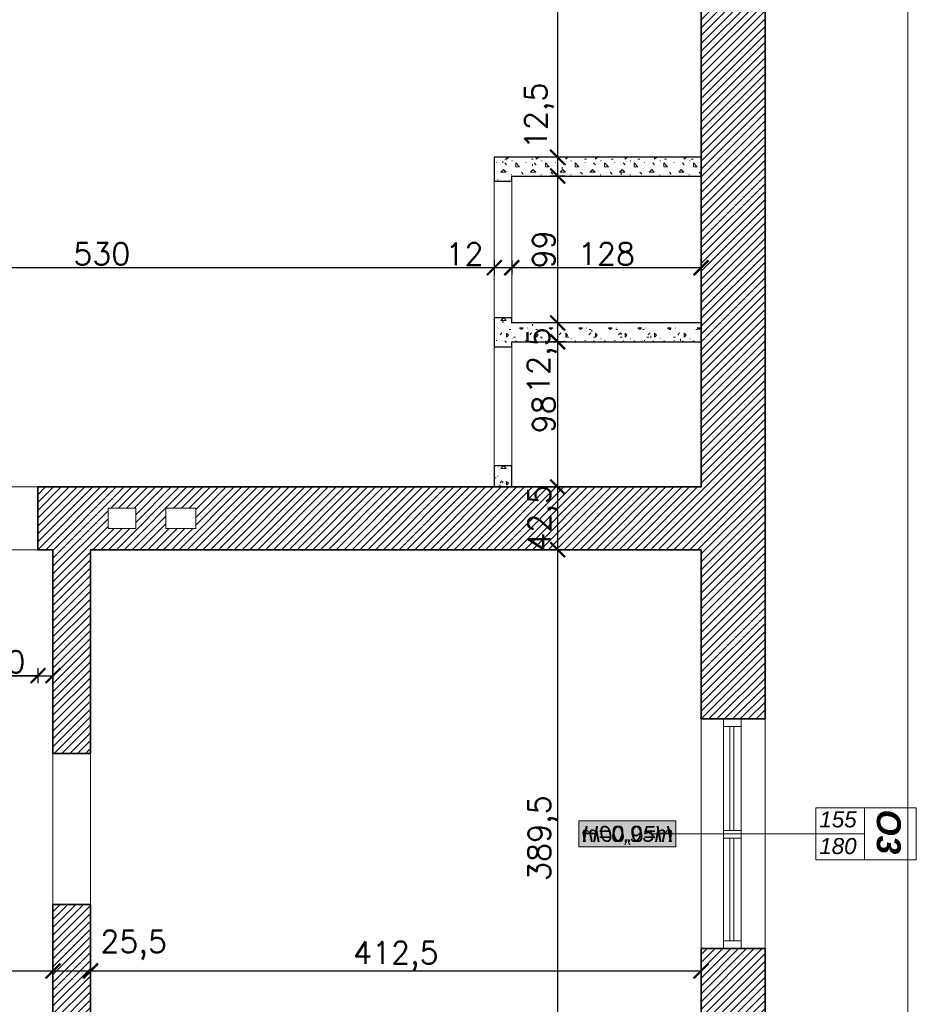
# Model space of a CAD drawing. Header units: millimetres. Extents: x -587 to 358276, y -26688 to 221215.
# Tile 251 of 256: x 16245 to 16850, y 10514 to 11179. Entities that reach past the tile are written whole.
import ezdxf
from ezdxf.lldxf.tags import DXFTag

# ---------------------------------------------------------------- set-up
doc = ezdxf.new("R2010")
doc.units = ezdxf.units.MM
doc.header["$MEASUREMENT"] = 0
for name, color, linetype, lineweight in [('A_istniejące ściany', 7, 'Continuous', 35), ('A_l.przerywana', 250, 'ICAD_ISO03W100', 9), ('A_opisy', 166, 'Continuous', 15), ('k_wyburzenia widoczne', 252, 'PNEUMATIC2', 30), ('l.przerywana', 104, 'ICAD_ISO03W100', 5), ('l.wypełnien', 253, 'Continuous', 5), ('Nowe_820-G Rysunki Obrazki_Nr_pióra__1', 7, 'Continuous', 13), ('Nowe_820-G Rysunki Obrazki_Nr_pióra__23', 7, 'Continuous', 15), ('wymiarowanie', 176, 'Continuous', 9)]:
    doc.layers.add(name, color=color, linetype=linetype, lineweight=lineweight)
doc.styles.add('ARIALL', font='GOTHIC.TTF', dxfattribs={"height": 40})
doc.styles.add('styl2', font='simplex.shx')
tags = doc.linetypes.add('ICAD_ISO03W100', pattern=[30, 12, -18]).pattern_tags.tags
tags[6:7] = [DXFTag(74, 4), DXFTag(75, 0), DXFTag(340, '0'), DXFTag(46, 1.0), DXFTag(50, 0.0), DXFTag(44, 0.0), DXFTag(45, 0.0)]
tags[4:5] = [DXFTag(74, 4), DXFTag(75, 0), DXFTag(340, '0'), DXFTag(46, 1.0), DXFTag(50, 0.0), DXFTag(44, 0.0), DXFTag(45, 0.0)]
doc.linetypes.add('PNEUMATIC2', pattern='A,0.5,-0.25,["//",Standard,S=0.2,R=0,X=-0.1,Y=-0.1],-0.25', length=1)
doc.dimstyles.new('Kopia I_1.100', dxfattribs={"dimtxt": 15, "dimasz": 10, "dimexe": 5, "dimexo": 1, "dimgap": 1.5, "dimtad": 1, "dimdec": 1, "dimrnd": 0.5, "dimtxsty": 'styl2', "dimblk": 'ARCHTICK', "dimcen": 5, "dimadec": 0, "dimazin": 0, "dimtfac": 1, "dimtdec": 1, "dimtmove": 0, "dimatfit": 3, "dimldrblk": 'ARCHTICK', "dimfxl": 10, "dimfxlon": 1, "dimarcsym": 0})

# ---------------------------------------------------------------- blocks, each defined once
blk = doc.blocks.new('_ArchTick')
at = {"color": 0, "linetype": 'ByBlock', "const_width": 0.15}
blk.add_lwpolyline([(-0.5, -0.5), (0.5, 0.5)], dxfattribs=at)
blk = doc.blocks.new('*D4189')
at = {"layer": 'Defpoints', "color": 0}
for p in [(14932.23, 10596.21), (16267.42, 10581.82), (16267.42, 10536.99)]:
    blk.add_point(p, dxfattribs=at)
at = {"layer": 'wymiarowanie', "color": 0, "lineweight": -2}
for p, q in [((14932.23, 10541.99), (14932.23, 10531.99)), ((14932.23, 10536.99), (16267.42, 10536.99)), ((16267.42, 10541.99), (16267.42, 10531.99))]:
    blk.add_line(p, q, dxfattribs=at)
at = {"layer": 'wymiarowanie', "color": 0, "lineweight": -2, "xscale": 10, "yscale": 10, "zscale": 10, "rotation": 180}
blk.add_blockref('_ArchTick', (14932.23, 10536.99), dxfattribs=at)
at = {"layer": 'wymiarowanie', "color": 0, "lineweight": -2, "xscale": 10, "yscale": 10, "zscale": 10}
blk.add_blockref('_ArchTick', (16267.42, 10536.99), dxfattribs=at)
at = {"layer": 'wymiarowanie', "color": 0, "insert": (15599.82, 10546.37), "char_height": 15, "attachment_point": 5, "style": 'styl2'}
blk.add_mtext('1335', dxfattribs=at)
blk = doc.blocks.new('*D4190')
at = {"layer": 'Defpoints', "color": 0}
for p in [(16267.42, 10581.82), (16292.82, 10581.82), (16292.82, 10536.99)]:
    blk.add_point(p, dxfattribs=at)
at = {"layer": 'wymiarowanie', "color": 0, "lineweight": -2}
for p, q in [((16267.42, 10541.99), (16267.42, 10531.99)), ((16267.42, 10536.99), (16292.82, 10536.99)), ((16292.82, 10541.99), (16292.82, 10531.99))]:
    blk.add_line(p, q, dxfattribs=at)
at = {"layer": 'wymiarowanie', "color": 0, "lineweight": -2, "xscale": 10, "yscale": 10, "zscale": 10, "rotation": 180}
blk.add_blockref('_ArchTick', (16267.42, 10536.99), dxfattribs=at)
at = {"layer": 'wymiarowanie', "color": 0, "lineweight": -2, "xscale": 10, "yscale": 10, "zscale": 10}
blk.add_blockref('_ArchTick', (16292.82, 10536.99), dxfattribs=at)
at = {"layer": 'wymiarowanie', "color": 0, "insert": (16321.92, 10554.59), "char_height": 15, "attachment_point": 5, "style": 'styl2'}
blk.add_mtext('25,5', dxfattribs=at)
blk = doc.blocks.new('*D4191')
at = {"layer": 'Defpoints', "color": 0}
for p in [(16292.82, 10581.82), (16705.15, 10552.19), (16705.15, 10536.99)]:
    blk.add_point(p, dxfattribs=at)
at = {"layer": 'wymiarowanie', "color": 0, "lineweight": -2}
for p, q in [((16292.82, 10541.99), (16292.82, 10531.99)), ((16292.82, 10536.99), (16705.15, 10536.99)), ((16705.15, 10541.99), (16705.15, 10531.99))]:
    blk.add_line(p, q, dxfattribs=at)
at = {"layer": 'wymiarowanie', "color": 0, "lineweight": -2, "xscale": 10, "yscale": 10, "zscale": 10, "rotation": 180}
blk.add_blockref('_ArchTick', (16292.82, 10536.99), dxfattribs=at)
at = {"layer": 'wymiarowanie', "color": 0, "lineweight": -2, "xscale": 10, "yscale": 10, "zscale": 10}
blk.add_blockref('_ArchTick', (16705.15, 10536.99), dxfattribs=at)
at = {"layer": 'wymiarowanie', "color": 0, "insert": (16498.98, 10547.06), "char_height": 15, "attachment_point": 5, "style": 'styl2'}
blk.add_mtext('412,5', dxfattribs=at)
blk = doc.blocks.new('*D4221')
at = {"layer": 'Defpoints', "color": 0}
for p in [(16057.45, 10821.43), (16257.26, 10821.43), (16257.26, 10736.36)]:
    blk.add_point(p, dxfattribs=at)
at = {"layer": 'wymiarowanie', "color": 0, "lineweight": -2}
for p, q in [((16057.45, 10741.36), (16057.45, 10731.36)), ((16057.45, 10736.36), (16257.26, 10736.36)), ((16257.26, 10741.36), (16257.26, 10731.36))]:
    blk.add_line(p, q, dxfattribs=at)
at = {"layer": 'wymiarowanie', "color": 0, "lineweight": -2, "xscale": 10, "yscale": 10, "zscale": 10, "rotation": 180}
blk.add_blockref('_ArchTick', (16057.45, 10736.36), dxfattribs=at)
at = {"layer": 'wymiarowanie', "color": 0, "lineweight": -2, "xscale": 10, "yscale": 10, "zscale": 10}
blk.add_blockref('_ArchTick', (16257.26, 10736.36), dxfattribs=at)
at = {"layer": 'wymiarowanie', "color": 0, "insert": (16157.35, 10745.74), "char_height": 15, "attachment_point": 5, "style": 'styl2'}
blk.add_mtext('200', dxfattribs=at)
blk = doc.blocks.new('*D4222')
at = {"layer": 'Defpoints', "color": 0}
for p in [(16257.26, 10821.43), (16267.42, 10777.06), (16267.42, 10736.36)]:
    blk.add_point(p, dxfattribs=at)
at = {"layer": 'wymiarowanie', "color": 0, "lineweight": -2}
for p, q in [((16257.26, 10736.36), (16224.61, 10736.36)), ((16257.26, 10741.36), (16257.26, 10731.36)), ((16257.26, 10736.36), (16267.42, 10736.36)), ((16267.42, 10741.36), (16267.42, 10731.36))]:
    blk.add_line(p, q, dxfattribs=at)
at = {"layer": 'wymiarowanie', "color": 0, "lineweight": -2, "xscale": 10, "yscale": 10, "zscale": 10, "rotation": 180}
blk.add_blockref('_ArchTick', (16257.26, 10736.36), dxfattribs=at)
at = {"layer": 'wymiarowanie', "color": 0, "lineweight": -2, "xscale": 10, "yscale": 10, "zscale": 10}
blk.add_blockref('_ArchTick', (16267.42, 10736.36), dxfattribs=at)
at = {"layer": 'wymiarowanie', "color": 0, "insert": (16235.86, 10745.74), "char_height": 15, "attachment_point": 5, "style": 'styl2'}
blk.add_mtext('10', dxfattribs=at)
blk = doc.blocks.new('*D4223')
at = {"layer": 'Defpoints', "color": 0}
for p in [(16577.3, 11024.12), (16705.15, 11023.76), (16577.3, 11011.82)]:
    blk.add_point(p, dxfattribs=at)
at = {"layer": 'wymiarowanie', "color": 0, "lineweight": -2}
for p, q in [((16577.3, 11016.82), (16577.3, 11006.82)), ((16705.15, 11016.82), (16705.15, 11006.82)), ((16705.15, 11011.82), (16577.3, 11011.82))]:
    blk.add_line(p, q, dxfattribs=at)
at = {"layer": 'wymiarowanie', "color": 0, "lineweight": -2, "xscale": 10, "yscale": 10, "zscale": 10, "rotation": 180}
blk.add_blockref('_ArchTick', (16577.3, 11011.82), dxfattribs=at)
at = {"layer": 'wymiarowanie', "color": 0, "lineweight": -2, "xscale": 10, "yscale": 10, "zscale": 10}
blk.add_blockref('_ArchTick', (16705.15, 11011.82), dxfattribs=at)
at = {"layer": 'wymiarowanie', "color": 0, "insert": (16641.22, 11021.19), "char_height": 15, "attachment_point": 5, "style": 'styl2'}
blk.add_mtext('128', dxfattribs=at)
blk = doc.blocks.new('*D4224')
at = {"layer": 'Defpoints', "color": 0}
for p in [(16565.45, 11052.2), (16577.3, 11024.12), (16565.45, 11011.82)]:
    blk.add_point(p, dxfattribs=at)
at = {"layer": 'wymiarowanie', "color": 0, "lineweight": -2}
for p, q in [((16565.45, 11016.82), (16565.45, 11006.82)), ((16577.3, 11016.82), (16577.3, 11006.82)), ((16577.3, 11011.82), (16565.45, 11011.82))]:
    blk.add_line(p, q, dxfattribs=at)
at = {"layer": 'wymiarowanie', "color": 0, "lineweight": -2, "xscale": 10, "yscale": 10, "zscale": 10, "rotation": 180}
blk.add_blockref('_ArchTick', (16565.45, 11011.82), dxfattribs=at)
at = {"layer": 'wymiarowanie', "color": 0, "lineweight": -2, "xscale": 10, "yscale": 10, "zscale": 10}
blk.add_blockref('_ArchTick', (16577.3, 11011.82), dxfattribs=at)
at = {"layer": 'wymiarowanie', "color": 0, "insert": (16545.38, 11021.01), "char_height": 15, "attachment_point": 5, "style": 'styl2'}
blk.add_mtext('12', dxfattribs=at)
blk = doc.blocks.new('*D4225')
at = {"layer": 'Defpoints', "color": 0}
for p in [(16035.43, 11076.54), (16565.45, 11052.2), (16035.43, 11011.82)]:
    blk.add_point(p, dxfattribs=at)
at = {"layer": 'wymiarowanie', "color": 0, "lineweight": -2}
for p, q in [((16035.43, 11016.82), (16035.43, 11006.82)), ((16565.45, 11016.82), (16565.45, 11006.82)), ((16565.45, 11011.82), (16035.43, 11011.82))]:
    blk.add_line(p, q, dxfattribs=at)
at = {"layer": 'wymiarowanie', "color": 0, "lineweight": -2, "xscale": 10, "yscale": 10, "zscale": 10, "rotation": 180}
blk.add_blockref('_ArchTick', (16035.43, 11011.82), dxfattribs=at)
at = {"layer": 'wymiarowanie', "color": 0, "lineweight": -2, "xscale": 10, "yscale": 10, "zscale": 10}
blk.add_blockref('_ArchTick', (16565.45, 11011.82), dxfattribs=at)
at = {"layer": 'wymiarowanie', "color": 0, "insert": (16300.44, 11021.19), "char_height": 15, "attachment_point": 5, "style": 'styl2'}
blk.add_mtext('530', dxfattribs=at)
blk = doc.blocks.new('*D4229')
at = {"layer": 'Defpoints', "color": 0}
for p in [(16657.73, 11360.75), (16608.25, 11086.42), (16657.73, 11086.42)]:
    blk.add_point(p, dxfattribs=at)
at = {"layer": 'wymiarowanie', "color": 0, "lineweight": -2}
for p, q in [((16613.25, 11360.75), (16603.25, 11360.75)), ((16608.25, 11360.75), (16608.25, 11086.42)), ((16613.25, 11086.42), (16603.25, 11086.42))]:
    blk.add_line(p, q, dxfattribs=at)
at = {"layer": 'wymiarowanie', "color": 0, "lineweight": -2, "xscale": 10, "yscale": 10, "zscale": 10}
for p, rotation in [((16608.25, 11360.75), 90), ((16608.25, 11086.42), 270)]:
    blk.add_blockref('_ArchTick', p, dxfattribs=dict(at, rotation=rotation))
at = {"layer": 'wymiarowanie', "color": 0, "insert": (16598.18, 11223.59), "char_height": 15, "attachment_point": 5, "rotation": 90, "style": 'styl2'}
blk.add_mtext('274,5', dxfattribs=at)
blk = doc.blocks.new('*D4230')
at = {"layer": 'Defpoints', "color": 0}
for p in [(16657.73, 11086.42), (16608.25, 11073.72), (16635.04, 11073.72)]:
    blk.add_point(p, dxfattribs=at)
at = {"layer": 'wymiarowanie', "color": 0, "lineweight": -2}
for p, q in [((16613.25, 11086.42), (16603.25, 11086.42)), ((16608.25, 11086.42), (16608.25, 11073.72)), ((16613.25, 11073.72), (16603.25, 11073.72))]:
    blk.add_line(p, q, dxfattribs=at)
at = {"layer": 'wymiarowanie', "color": 0, "lineweight": -2, "xscale": 10, "yscale": 10, "zscale": 10}
for p, rotation in [((16608.25, 11086.42), 90), ((16608.25, 11073.72), 270)]:
    blk.add_blockref('_ArchTick', p, dxfattribs=dict(at, rotation=rotation))
at = {"layer": 'wymiarowanie', "color": 0, "insert": (16595.79, 11114.36), "char_height": 15, "attachment_point": 5, "rotation": 90, "style": 'styl2'}
blk.add_mtext('12,5', dxfattribs=at)
blk = doc.blocks.new('*D4231')
at = {"layer": 'Defpoints', "color": 0}
for p in [(16635.04, 11073.72), (16608.25, 10974.51), (16641.22, 10974.51)]:
    blk.add_point(p, dxfattribs=at)
at = {"layer": 'wymiarowanie', "color": 0, "lineweight": -2}
for p, q in [((16613.25, 11073.72), (16603.25, 11073.72)), ((16608.25, 11073.72), (16608.25, 10974.51)), ((16613.25, 10974.51), (16603.25, 10974.51))]:
    blk.add_line(p, q, dxfattribs=at)
at = {"layer": 'wymiarowanie', "color": 0, "lineweight": -2, "xscale": 10, "yscale": 10, "zscale": 10}
for p, rotation in [((16608.25, 11073.72), 90), ((16608.25, 10974.51), 270)]:
    blk.add_blockref('_ArchTick', p, dxfattribs=dict(at, rotation=rotation))
at = {"layer": 'wymiarowanie', "color": 0, "insert": (16598.87, 11024.12), "char_height": 15, "attachment_point": 5, "rotation": 90, "style": 'styl2'}
blk.add_mtext('99', dxfattribs=at)
blk = doc.blocks.new('*D4232')
at = {"layer": 'Defpoints', "color": 0}
for p in [(16641.22, 10974.51), (16608.25, 10961.81), (16641.22, 10961.81)]:
    blk.add_point(p, dxfattribs=at)
at = {"layer": 'wymiarowanie', "color": 0, "lineweight": -2}
for p, q in [((16613.25, 10974.51), (16603.25, 10974.51)), ((16608.25, 10974.51), (16608.25, 10961.81)), ((16613.25, 10961.81), (16603.25, 10961.81))]:
    blk.add_line(p, q, dxfattribs=at)
at = {"layer": 'wymiarowanie', "color": 0, "lineweight": -2, "xscale": 10, "yscale": 10, "zscale": 10}
for p, rotation in [((16608.25, 10974.51), 90), ((16608.25, 10961.81), 270)]:
    blk.add_blockref('_ArchTick', p, dxfattribs=dict(at, rotation=rotation))
at = {"layer": 'wymiarowanie', "color": 0, "insert": (16597.65, 10949.06), "char_height": 15, "attachment_point": 5, "rotation": 90, "style": 'styl2'}
blk.add_mtext('12,5', dxfattribs=at)
blk = doc.blocks.new('*D4233')
at = {"layer": 'Defpoints', "color": 0}
for p in [(16641.22, 10961.81), (16608.25, 10863.76), (16635.3, 10863.76)]:
    blk.add_point(p, dxfattribs=at)
at = {"layer": 'wymiarowanie', "color": 0, "lineweight": -2}
for p, q in [((16613.25, 10961.81), (16603.25, 10961.81)), ((16608.25, 10961.81), (16608.25, 10863.76)), ((16613.25, 10863.76), (16603.25, 10863.76))]:
    blk.add_line(p, q, dxfattribs=at)
at = {"layer": 'wymiarowanie', "color": 0, "lineweight": -2, "xscale": 10, "yscale": 10, "zscale": 10}
for p, rotation in [((16608.25, 10961.81), 90), ((16608.25, 10863.76), 270)]:
    blk.add_blockref('_ArchTick', p, dxfattribs=dict(at, rotation=rotation))
at = {"layer": 'wymiarowanie', "color": 0, "insert": (16598.87, 10912.79), "char_height": 15, "attachment_point": 5, "rotation": 90, "style": 'styl2'}
blk.add_mtext('98', dxfattribs=at)
blk = doc.blocks.new('*D4234')
at = {"layer": 'Defpoints', "color": 0}
for p in [(16635.3, 10863.76), (16608.25, 10821.43), (16662.81, 10821.43)]:
    blk.add_point(p, dxfattribs=at)
at = {"layer": 'wymiarowanie', "color": 0, "lineweight": -2}
for p, q in [((16613.25, 10863.76), (16603.25, 10863.76)), ((16608.25, 10863.76), (16608.25, 10821.43)), ((16613.25, 10821.43), (16603.25, 10821.43))]:
    blk.add_line(p, q, dxfattribs=at)
at = {"layer": 'wymiarowanie', "color": 0, "lineweight": -2, "xscale": 10, "yscale": 10, "zscale": 10}
for p, rotation in [((16608.25, 10863.76), 90), ((16608.25, 10821.43), 270)]:
    blk.add_blockref('_ArchTick', p, dxfattribs=dict(at, rotation=rotation))
at = {"layer": 'wymiarowanie', "color": 0, "insert": (16598.18, 10842.59), "char_height": 15, "attachment_point": 5, "rotation": 90, "style": 'styl2'}
blk.add_mtext('42,5', dxfattribs=at)
blk = doc.blocks.new('*D4235')
at = {"layer": 'Defpoints', "color": 0}
for p in [(16662.81, 10821.43), (16608.25, 10431.96), (16647.57, 10431.96)]:
    blk.add_point(p, dxfattribs=at)
at = {"layer": 'wymiarowanie', "color": 0, "lineweight": -2}
for p, q in [((16613.25, 10821.43), (16603.25, 10821.43)), ((16608.25, 10821.43), (16608.25, 10431.96)), ((16613.25, 10431.96), (16603.25, 10431.96))]:
    blk.add_line(p, q, dxfattribs=at)
at = {"layer": 'wymiarowanie', "color": 0, "lineweight": -2, "xscale": 10, "yscale": 10, "zscale": 10}
for p, rotation in [((16608.25, 10821.43), 90), ((16608.25, 10431.96), 270)]:
    blk.add_blockref('_ArchTick', p, dxfattribs=dict(at, rotation=rotation))
at = {"layer": 'wymiarowanie', "color": 0, "insert": (16598.18, 10626.69), "char_height": 15, "attachment_point": 5, "rotation": 90, "style": 'styl2'}
blk.add_mtext('389,5', dxfattribs=at)

msp = doc.modelspace()

# ---------------------------------------------------------------- hatches: boundary and pattern name
at = {"layer": 'A_opisy', "ltscale": 0.3, "true_color": 0xffffff}
msp.add_hatch(color=7, dxfattribs=at).paths.add_polyline_path([(16688.05, 10638.42), (16622.59, 10638.42), (16622.59, 10620.89), (16688.05, 10620.89)])
msp.add_hatch(color=7, dxfattribs=at).paths.add_polyline_path([(16688.05, 10638.42), (16622.59, 10638.42), (16622.59, 10620.89), (16688.05, 10620.89)])
msp.add_hatch(color=7, dxfattribs=at).paths.add_polyline_path([(16688.05, 10638.42), (16622.59, 10638.42), (16622.59, 10620.89), (16688.05, 10620.89)])
msp.add_hatch(color=7, dxfattribs=at).paths.add_polyline_path([(16688.05, 10638.42), (16622.59, 10638.42), (16622.59, 10620.89), (16688.05, 10620.89)])
at = {"layer": 'k_wyburzenia widoczne', "linetype": 'Continuous', "lineweight": 5}
h = msp.add_hatch(dxfattribs=at)
h.set_pattern_fill('CONCRE', color=1, scale=20, style=0)
h.set_pattern_definition([(0, (0, 0), (20, 20), [2.5, -17.5]), (90, (0, 0), (-20, 20), [2.5, -17.5]), (135, (2.5, 0), (-20, 1e-15), [3.535534, -24.748738]), (0, (2.5, 11.25), (20, 20), [2.5, -17.5]), (45, (3.75, 10), (1e-15, 20), [1.767766, -26.516504]), (135, (3.75, 10), (-20, 1e-15), [1.767766, -26.516504]), (0, (10, 16.25), (20, 20), [3.535534, -16.464466]), (45, (10, 16.25), (1e-15, 20), [2.5, -25.784272]), (135, (13.536, 16.25), (-20, 1e-15), [2.5, -25.784272]), (90, (13.75, 5), (-20, 20), [2.5, -17.5]), (45, (13.75, 5), (1e-15, 20), [1.767766, -26.516504]), (135, (15, 6.25), (-20, 1e-15), [1.767766, -26.516504]), (0, (2.5, 5), (20, 20), [1.25, -16.75]), (0, (17.5, 10), (20, 20), [1.25, -16.75]), (90, (11.25, 12.5), (-20, 20), [1.25, -16.75]), (135, (13.75, 1.25), (-20, 1e-15), [1.767766, -26.516504]), (135, (5, 15), (-20, 1e-15), [1.767766, -26.516504]), (45, (9.375, 6.562), (1e-15, 20), [1.767766, -26.516504]), (90, (6.875, 2.5), (-20, 20), [0.3125, -19.6875]), (90, (7.812, 10.938), (-20, 20), [0.3125, -19.6875]), (90, (17.188, 14.375), (-20, 20), [0.3125, -19.6875]), (90, (17.5, 3.75), (-20, 20), [0.3125, -19.6875])])
h.paths.add_polyline_path([(16565.45, 10958.43), (16577.3, 10958.43), (16577.3, 10961.81), (16705.15, 10961.81), (16705.15, 10974.51), (16577.3, 10974.51), (16577.3, 10977.9), (16565.45, 10977.9)])
h.paths.add_polyline_path([(16565.45, 11086.42), (16565.45, 11070.33), (16577.3, 11070.33), (16577.3, 11073.72), (16705.15, 11073.72), (16705.15, 11086.42), (16577.3, 11086.42)])
h.paths.add_polyline_path([(16577.3, 10863.76), (16577.3, 10877.99), (16565.45, 10877.99), (16565.45, 10863.76)])
at = {"layer": 'l.wypełnien'}
h = msp.add_hatch(dxfattribs=at)
h.set_pattern_fill('ANSI31', color=256, scale=30, style=0)
h.set_pattern_definition([(45, (4866.0028, 29.4387), (-2.6516504, 2.6516504), [])])
h.paths.add_polyline_path([(16257.26, 10431.96), (16257.26, 10388.78), (16705.15, 10388.78), (16705.15, 9812.2), (16640.02, 9812.2), (16640.02, 9795.27), (16640.02, 9784.26), (16640.02, 9769.02), (16705.15, 9769.02), (16748.33, 9769.02), (16748.33, 10552.19), (16732.24, 10552.19), (16720.39, 10552.19), (16705.15, 10552.19), (16705.15, 10431.96), (16292.82, 10431.96), (16292.82, 10581.82), (16267.42, 10581.82), (16267.42, 10431.96)])
h.paths.add_polyline_path([(16257.26, 10863.76), (16257.26, 10821.43), (16267.42, 10821.43), (16267.42, 10683.82), (16292.82, 10683.82), (16292.82, 10821.43), (16705.15, 10821.43), (16705.15, 10707.13), (16720.39, 10707.13), (16732.24, 10707.13), (16748.33, 10707.13), (16748.33, 11360.75), (16748.33, 11403.93), (16665.43, 11403.93), (16665.43, 11360.75), (16705.15, 11360.75), (16705.15, 11023.76), (16705.15, 10863.76), (16565.45, 10863.76), (16551.18, 10863.76), (16506.68, 10863.76), (16267.42, 10863.76)])
h.paths.add_polyline_path([(16343.62, 10835.82), (16343.62, 10849.37), (16363.94, 10849.37), (16363.94, 10835.82)], flags=16)
h.paths.add_polyline_path([(16304.67, 10849.37), (16304.67, 10835.82), (16323.3, 10835.82), (16323.3, 10849.37)], flags=16)
h.paths.add_polyline_path([(16295.29, 9769.02), (16295.29, 9812.2), (16250.13, 9812.2), (16250.13, 9769.02)])
h.paths.add_polyline_path([(16490.02, 9769.02), (16490.02, 9812.2), (16445.29, 9812.2), (16445.29, 9769.02)])

# ---------------------------------------------------------------- linework, layer by layer
at = {"layer": 'A_istniejące ściany', "color": 7}
for points in [[(16705.15, 11360.75), (16705.15, 11013.76)], [(16705.15, 11125.38), (16705.15, 11360.75)], [(16748.33, 10707.13), (16748.33, 11360.75)], [(16705.15, 11023.76), (16705.15, 10863.76)], [(16257.26, 10821.43), (16257.26, 10863.76)], [(16565.45, 10863.76), (16267.42, 10863.76)], [(16705.15, 10863.76), (16565.45, 10863.76)], [(16267.42, 10821.43), (16267.42, 10683.82)], [(16292.82, 10821.43), (16705.15, 10821.43)], [(16292.82, 10683.82), (16292.82, 10821.43)], [(16292.82, 10821.43), (16375.79, 10821.43)], [(16705.15, 10821.43), (16705.15, 10707.13)], [(16705.15, 10707.13), (16748.33, 10707.13)], [(16705.15, 10707.13), (16720.39, 10707.13)], [(16732.24, 10707.13), (16748.33, 10707.13)], [(16267.42, 10683.82), (16292.82, 10683.82)], [(16292.82, 10581.82), (16267.42, 10581.82)], [(16267.42, 10581.82), (16267.42, 10431.96)], [(16267.42, 10581.82), (16292.82, 10581.82)], [(16292.82, 10431.96), (16292.82, 10581.82)], [(16705.15, 10552.19), (16705.15, 10431.96)], [(16748.33, 10552.19), (16705.15, 10552.19)], [(16705.15, 10552.19), (16720.39, 10552.19)], [(16732.24, 10552.19), (16748.33, 10552.19)], [(16748.33, 9769.02), (16748.33, 10552.19)]]:
    msp.add_lwpolyline(points, dxfattribs=at)
at = {"layer": 'A_istniejące ściany', "color": 7, "ltscale": 15}
for points in [[(16257.26, 10863.76), (16267.42, 10863.76)], [(16257.26, 10821.43), (16267.42, 10821.43)]]:
    msp.add_lwpolyline(points, dxfattribs=at)
at = {"layer": 'A_istniejące ściany', "color": 5}
for points in [[(16732.24, 10707.13), (16720.39, 10707.13)], [(16720.39, 10552.19), (16732.24, 10552.19)]]:
    msp.add_lwpolyline(points, dxfattribs=at)
at = {"layer": 'A_l.przerywana', "color": 7, "ltscale": 0.3}
for points in [[(16705.15, 10552.19), (16705.15, 10707.13)], [(16748.33, 10707.13), (16748.33, 10552.19)]]:
    msp.add_lwpolyline(points, dxfattribs=at)
msp.add_lwpolyline([(16267.42, 10683.82), (16292.82, 10683.82), (16292.82, 10581.82), (16267.42, 10581.82)], close=True, dxfattribs=at)
at = {"layer": 'A_opisy'}
msp.add_line((16803.85, 10629.66), (16670.37, 10629.66), dxfattribs=at)
at = {"layer": 'A_opisy', "ltscale": 0.3}
for points in [[(16815.44, 10647.19), (16782.57, 10647.19), (16782.57, 10629.66), (16815.44, 10629.66)], [(16850.5, 10612.13), (16815.44, 10612.13), (16815.44, 10647.19), (16850.5, 10647.19)], [(16688.05, 10638.42), (16622.59, 10638.42), (16622.59, 10620.89), (16688.05, 10620.89)], [(16688.05, 10638.42), (16622.59, 10638.42), (16622.59, 10620.89), (16688.05, 10620.89)], [(16688.05, 10638.42), (16622.59, 10638.42), (16622.59, 10620.89), (16688.05, 10620.89)], [(16688.05, 10638.42), (16622.59, 10638.42), (16622.59, 10620.89), (16688.05, 10620.89)], [(16815.44, 10629.66), (16782.57, 10629.66), (16782.57, 10612.13), (16815.44, 10612.13)]]:
    msp.add_lwpolyline(points, close=True, dxfattribs=at)
at = {"layer": 'k_wyburzenia widoczne', "color": 1, "ltscale": 15}
for points in [[(16577.3, 11086.42), (16565.45, 11086.42)], [(16565.45, 11086.42), (16565.45, 11070.33)], [(16705.15, 11086.42), (16577.3, 11086.42)], [(16565.45, 11070.33), (16577.3, 11070.33)], [(16577.3, 11070.33), (16577.3, 11073.72)], [(16577.3, 11073.72), (16705.15, 11073.72)], [(16577.3, 10977.9), (16565.45, 10977.9)], [(16565.45, 10977.9), (16565.45, 10958.43)], [(16577.3, 10974.51), (16577.3, 10977.9)], [(16705.15, 10974.51), (16577.3, 10974.51)], [(16565.45, 10958.43), (16577.3, 10958.43)], [(16577.3, 10958.43), (16577.3, 10961.81)], [(16577.3, 10961.81), (16705.15, 10961.81)], [(16577.3, 10877.99), (16565.45, 10877.99)], [(16565.45, 10877.99), (16565.45, 10863.76)], [(16577.3, 10863.76), (16577.3, 10877.99)]]:
    msp.add_lwpolyline(points, dxfattribs=at)
at = {"layer": 'k_wyburzenia widoczne', "color": 1, "lineweight": 5, "ltscale": 15}
for points in [[(16565.45, 11070.33), (16577.3, 11070.33), (16577.3, 10977.9), (16565.45, 10977.9)], [(16577.3, 10958.43), (16565.45, 10958.43), (16565.45, 10877.99), (16577.3, 10877.99)]]:
    msp.add_lwpolyline(points, close=True, dxfattribs=at)
at = {"layer": 'l.przerywana', "color": 7, "ltscale": 0.3}
msp.add_lwpolyline([(16057.45, 10863.76), (16257.26, 10863.76), (16257.26, 10821.43), (16057.45, 10821.43)], close=True, dxfattribs=at)
at = {"layer": 'Nowe_820-G Rysunki Obrazki_Nr_pióra__1', "color": 7, "linetype": 'Continuous', "lineweight": 13}
for points in [[(16657.73, 10821.43), (16647.57, 10821.43)], [(16657.73, 10821.43), (16667.89, 10821.43)], [(16705.15, 10729.14), (16705.15, 10739.3)]]:
    msp.add_lwpolyline(points, dxfattribs=at)
at = {"layer": 'Nowe_820-G Rysunki Obrazki_Nr_pióra__1', "color": 5, "linetype": 'Continuous', "lineweight": 13}
for points in [[(16720.39, 10631.77), (16720.39, 10702.05)], [(16732.24, 10702.05), (16732.24, 10631.77)], [(16720.39, 10557.27), (16720.39, 10626.69)], [(16732.24, 10626.69), (16732.24, 10557.27)]]:
    msp.add_lwpolyline(points, dxfattribs=at)
at = {"layer": 'Nowe_820-G Rysunki Obrazki_Nr_pióra__23', "color": 7, "linetype": 'Continuous', "lineweight": 15}
for points in [[(16304.67, 10849.37), (16323.3, 10849.37)], [(16304.67, 10835.82), (16304.67, 10849.37)], [(16323.3, 10849.37), (16323.3, 10835.82)], [(16343.62, 10849.37), (16363.94, 10849.37)], [(16343.62, 10835.82), (16343.62, 10849.37)], [(16363.94, 10849.37), (16363.94, 10835.82)], [(16323.3, 10835.82), (16304.67, 10835.82)], [(16363.94, 10835.82), (16343.62, 10835.82)]]:
    msp.add_lwpolyline(points, dxfattribs=at)
at = {"layer": 'Nowe_820-G Rysunki Obrazki_Nr_pióra__23', "color": 5, "linetype": 'Continuous', "lineweight": 15}
for points in [[(16720.39, 10707.13), (16720.39, 10702.05)], [(16732.24, 10702.05), (16732.24, 10707.13)], [(16720.39, 10702.05), (16732.24, 10702.05)], [(16724.62, 10702.05), (16724.62, 10631.77)], [(16727.16, 10702.05), (16724.62, 10702.05)], [(16727.16, 10631.77), (16727.16, 10702.05)], [(16720.39, 10631.77), (16720.39, 10626.69)], [(16732.24, 10631.77), (16720.39, 10631.77)], [(16724.62, 10631.77), (16727.16, 10631.77)], [(16732.24, 10626.69), (16732.24, 10631.77)], [(16720.39, 10626.69), (16732.24, 10626.69)], [(16724.62, 10626.69), (16724.62, 10557.27)], [(16727.16, 10626.69), (16724.62, 10626.69)], [(16727.16, 10557.27), (16727.16, 10626.69)], [(16720.39, 10557.27), (16720.39, 10552.19)], [(16732.24, 10557.27), (16720.39, 10557.27)], [(16724.62, 10557.27), (16727.16, 10557.27)], [(16732.24, 10552.19), (16732.24, 10557.27)]]:
    msp.add_lwpolyline(points, dxfattribs=at)
at = {"layer": 'wymiarowanie', "color": 7, "linetype": 'Continuous', "lineweight": 15}
msp.add_lwpolyline([(16844.68, 11815.22), (16844.68, 8945.02)], dxfattribs=at)

# ---------------------------------------------------------------- texts
at = {"layer": 'A_opisy', "ltscale": 0.3, "char_height": 10.8, "width": 109.7533, "attachment_point": 1, "style": 'ARIALL'}
for s, insert in [('\\pxqc;{\\fArial|b0|i1|c238|p34;155\\P180}', (16742.71, 10644.75)), ('{\\fArial|b0|i1|c238|p34;H=0,95m}', (16624.71, 10634.97))]:
    msp.add_mtext(s, dxfattribs=dict(at, insert=insert))
at = {"layer": 'A_opisy', "ltscale": 0.3, "insert": (16823.58, 10615.79), "char_height": 16.2, "width": 109.7533, "attachment_point": 9, "rotation": 270, "style": 'ARIALL'}
msp.add_mtext('{\\fArial|b1|i1|c238|p34;O3}', dxfattribs=at)
at = {"layer": 'A_opisy', "ltscale": 0.3, "extrusion": (0, 0, -1), "insert": (16685.94, 10634.97), "char_height": 10.8, "width": 109.7533, "attachment_point": 1, "text_direction": (-1, 0, 0), "style": 'ARIALL'}
msp.add_mtext('{\\fArial|b0|i1|c238|p34;H=0,00m}', dxfattribs=at)

# ---------------------------------------------------------------- dimensions: what is measured, and where the dimension line sits
at = {"layer": 'wymiarowanie'}
for base, p1, p2, picture, middle in [((16608.25, 11086.42), (16657.73, 11360.75), (16657.73, 11086.42), '*D4229', (16598.18, 11223.59)), ((16608.25, 10974.51), (16635.04, 11073.72), (16641.22, 10974.51), '*D4231', (16598.87, 11024.12)), ((16608.2456, 10863.7616), (16641.2249, 10961.815), (16635.2982, 10863.7616), '*D4233', (16598.8683, 10912.7883)), ((16608.25, 10821.43), (16635.3, 10863.76), (16662.81, 10821.43), '*D4234', (16598.18, 10842.59)), ((16608.25, 10431.96), (16662.81, 10821.43), (16647.57, 10431.96), '*D4235', (16598.18, 10626.69))]:
    dim = msp.add_linear_dim(base=base, p1=p1, p2=p2, angle=90, dimstyle='Kopia I_1.100', override={"dimtmove": 1, "dimfxl": 5}, dxfattribs=at)
    dim.commit()
    dim.dimension.update_dxf_attribs({"geometry": picture, "text_midpoint": middle})
for base, p1, p2, picture, middle in [((16608.25, 11073.72), (16657.73, 11086.42), (16635.04, 11073.72), '*D4230', (16605.86, 11114.36)), ((16608.25, 10961.81), (16641.22, 10974.51), (16641.22, 10961.81), '*D4232', (16607.72, 10949.06))]:
    dim = msp.add_linear_dim(base=base, p1=p1, p2=p2, angle=90, dimstyle='Kopia I_1.100', override={"dimtmove": 1, "dimfxl": 5}, dxfattribs=at)
    dim.commit()
    dim.dimension.update_dxf_attribs({"geometry": picture, "text_midpoint": middle, "dimtype": 160})
for base, p1, p2, picture, middle in [((16035.43, 11011.82), (16565.45, 11052.2), (16035.43, 11076.54), '*D4225', (16300.44, 11021.19)), ((16577.3016, 11011.8175), (16705.1482, 11023.7616), (16577.3016, 11024.1183), '*D4223', (16641.2249, 11021.1948)), ((16257.26, 10736.36), (16057.45, 10821.43), (16257.26, 10821.43), '*D4221', (16157.35, 10745.74)), ((16267.42, 10536.99), (14932.23, 10596.21), (16267.42, 10581.82), '*D4189', (15599.82, 10546.37)), ((16705.15, 10536.99), (16292.82, 10581.82), (16705.15, 10552.19), '*D4191', (16498.98, 10547.06))]:
    dim = msp.add_linear_dim(base=base, p1=p1, p2=p2, dimstyle='Kopia I_1.100', override={"dimtmove": 1, "dimfxl": 5}, dxfattribs=at)
    dim.commit()
    dim.dimension.update_dxf_attribs({"geometry": picture, "text_midpoint": middle})
for base, p1, p2, picture, middle in [((16565.4482, 11011.8175), (16577.3016, 11024.1183), (16565.4482, 11052.1964), '*D4224', (16545.3762, 11011.8175)), ((16267.42, 10736.36), (16257.26, 10821.43), (16267.42, 10777.06), '*D4222', (16235.86, 10736.36)), ((16292.82, 10536.99), (16267.42, 10581.82), (16292.82, 10581.82), '*D4190', (16321.92, 10544.52))]:
    dim = msp.add_linear_dim(base=base, p1=p1, p2=p2, dimstyle='Kopia I_1.100', override={"dimtmove": 1, "dimfxl": 5}, dxfattribs=at)
    dim.commit()
    dim.dimension.update_dxf_attribs({"geometry": picture, "text_midpoint": middle, "dimtype": 160})

doc.saveas('drawing.dxf')
